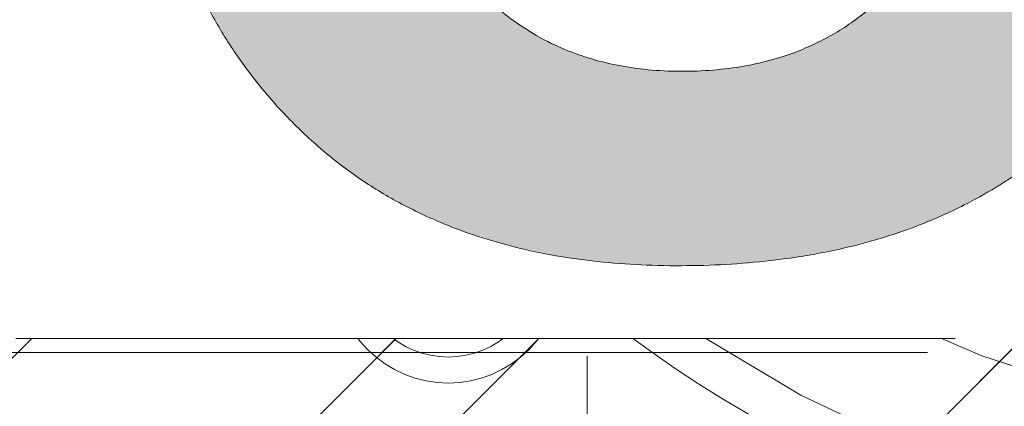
# Model space of a CAD drawing. Header units: inches. Extents: x -416 to -272, y -73 to 47.
# Tile 159 of 206: x -336.612 to -335.215, y -6.659 to -6.111. Entities that reach past the tile are written whole.
import ezdxf

# ---------------------------------------------------------------- set-up
doc = ezdxf.new("R2010")
doc.units = ezdxf.units.IN
doc.header["$LTSCALE"] = 32
doc.header["$MEASUREMENT"] = 0
doc.linetypes.add('Dash Style-1', pattern=[0.083328, 0.041656, -0.041672])
for name, color, linetype, lineweight in [('Black', 7, 'Continuous', 18), ('DashLine', 7, 'Continuous', 13), ('DashLineFill', 7, 'Dash Style-1', 13), ('Drawing', 7, 'Continuous', 18), ('Metal-DeskStructure', 7, 'Continuous', 13), ('None', 7, 'Continuous', 18), ('Plastic-BracketCover', 7, 'Continuous', 13), ('SolidLine', 7, 'Continuous', 15), ('Wood_1-H', 7, 'Continuous', 13)]:
    doc.layers.add(name, color=color, linetype=linetype, lineweight=lineweight)
pattern_1 = [(45, (0, 0), (-1.61301565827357, 1.935715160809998), []), (45, (-1.0608, 1.0608), (-0.4723460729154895, 0.4167612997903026), [])]

# ---------------------------------------------------------------- blocks, each defined once
blk = doc.blocks.new('Group-45')
at = {"layer": 'Plastic-BracketCover', "color": 7}
blk.add_open_spline([(1.38164285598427, 0.884128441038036), (1.463766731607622, 0.884128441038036), (1.549581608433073, 0.884128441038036), (1.553272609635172, 0.8804374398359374), (1.555118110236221, 0.8730554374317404), (1.55696180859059, 0.8619824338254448), (1.55696180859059, 0.8453729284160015), (1.555118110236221, 0.8342999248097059), (1.553272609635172, 0.8269179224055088), (1.549581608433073, 0.8232269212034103), (1.463766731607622, 0.8232269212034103), (1.38164285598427, 0.8232269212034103), (1.255227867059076, 0.7604808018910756), (1.128812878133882, 0.6977346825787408), (1.119585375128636, 0.6940436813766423), (1.112203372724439, 0.692198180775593), (1.106666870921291, 0.6958891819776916), (1.104821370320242, 0.7106531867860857), (1.104821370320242, 0.7327991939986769), (1.106666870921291, 0.7457176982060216), (1.10851237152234, 0.7530997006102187), (1.114048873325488, 0.7567907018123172), (1.117739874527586, 0.7586362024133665), (1.181408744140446, 0.789086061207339), (1.245077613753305, 0.8195359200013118), (1.263532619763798, 0.8287634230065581), (1.304133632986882, 0.8453729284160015), (1.324432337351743, 0.8546004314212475), (1.324432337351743, 0.8555231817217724), (1.324432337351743, 0.856445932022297), (1.28383402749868, 0.871209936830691), (1.246923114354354, 0.8896649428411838), (1.18233149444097, 0.9201148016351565), (1.117739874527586, 0.9505646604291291), (1.114048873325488, 0.9524101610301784), (1.10851237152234, 0.9561011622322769), (1.106666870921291, 0.963483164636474), (1.104821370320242, 0.9745561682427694), (1.104821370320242, 0.9967021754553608), (1.107589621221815, 1.016079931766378), (1.121430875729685, 1.013311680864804), (1.128812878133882, 1.009620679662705), (1.255227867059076, 0.9468745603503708), (1.38164285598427, 0.884128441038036)], degree=2, knots=[0, 0, 0, 0.05246714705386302, 0.05482524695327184, 0.05718334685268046, 0.05954144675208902, 0.06189954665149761, 0.06484717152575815, 0.06779479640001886, 0.07074242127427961, 0.07369004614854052, 0.1392739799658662, 0.1392739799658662, 0.251980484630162, 0.251980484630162, 0.259917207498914, 0.267853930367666, 0.2757906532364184, 0.2837273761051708, 0.2916640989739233, 0.2996008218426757, 0.307537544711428, 0.31547426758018, 0.31547426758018, 0.4512108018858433, 0.4512108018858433, 0.4908944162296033, 0.5305780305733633, 0.5305780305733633, 0.5322202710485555, 0.5322202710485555, 0.6091019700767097, 0.6091019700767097, 0.7421406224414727, 0.7421406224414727, 0.7498287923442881, 0.7575169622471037, 0.7652051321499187, 0.7728933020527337, 0.7836567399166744, 0.8051836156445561, 0.8159470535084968, 0.8159470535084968, 1, 1, 1], dxfattribs=at)
blk = doc.blocks.new('1BRPFY-Leg_Plate (2D)')
at = {"layer": 'DashLineFill', "linetype": 'Continuous', "lineweight": 13}
h = blk.add_hatch(dxfattribs=at)
h.set_pattern_fill('Steel', color=253, style=0, pattern_type=2)
h.set_pattern_definition(pattern_1)
edge = h.paths.add_edge_path()
edge.add_arc((-1.704724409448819, 1.704724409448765), 0.1259842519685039, 90, 180, ccw=False)
edge.add_line((-1.704724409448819, 1.830708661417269), (1.704724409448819, 1.830708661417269))
edge.add_arc((1.704724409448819, 1.704724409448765), 0.1259842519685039, 0, 90, ccw=False)
edge.add_line((1.830708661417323, 1.704724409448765), (1.830708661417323, -1.704724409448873))
edge.add_arc((1.704724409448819, -1.704724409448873), 0.125984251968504, -89.99999999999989, 1.1368683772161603e-13, ccw=False)
edge.add_line((1.704724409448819, -1.830708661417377), (-1.704724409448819, -1.830708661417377))
edge.add_arc((-1.704724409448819, -1.704724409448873), 0.125984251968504, 180, 269.99999999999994, ccw=False)
edge.add_line((-1.830708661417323, -1.704724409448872), (-1.830708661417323, 1.704724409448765))
at = {"layer": 'DashLineFill', "flags": 128}
blk.add_lwpolyline([(-1.830708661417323, 1.704724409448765, -0.414213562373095), (-1.704724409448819, 1.830708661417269), (1.704724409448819, 1.830708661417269, -0.414213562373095), (1.830708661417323, 1.704724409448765), (1.830708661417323, -1.704724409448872, -0.414213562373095), (1.704724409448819, -1.830708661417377), (-1.704724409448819, -1.830708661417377, -0.414213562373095), (-1.830708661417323, -1.704724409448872)], format="xyb", close=True, dxfattribs=at)
at = {"layer": 'SolidLine', "flags": 128}
blk.add_lwpolyline([(1.279527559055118, 1.44094488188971), (1.295349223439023, 1.440167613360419), (1.31101851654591, 1.437843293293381), (1.326384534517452, 1.433994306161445), (1.341299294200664, 1.428657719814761), (1.355619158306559, 1.421884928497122), (1.369206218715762, 1.413741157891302), (1.381929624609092, 1.404304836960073), (1.393666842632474, 1.393666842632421), (1.404304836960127, 1.381929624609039), (1.413741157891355, 1.369206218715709), (1.421884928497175, 1.355619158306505), (1.428657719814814, 1.341299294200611), (1.433994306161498, 1.326384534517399), (1.437843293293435, 1.311018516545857), (1.440167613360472, 1.29534922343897), (1.440944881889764, 1.279527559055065), (1.440167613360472, 1.263705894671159), (1.437843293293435, 1.248036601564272), (1.433994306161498, 1.23267058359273), (1.428657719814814, 1.217755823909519), (1.421884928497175, 1.203435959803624), (1.413741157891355, 1.18984889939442), (1.404304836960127, 1.17712549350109), (1.393666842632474, 1.165388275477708), (1.381929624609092, 1.154750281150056), (1.369206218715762, 1.145313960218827), (1.355619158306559, 1.137170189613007), (1.341299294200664, 1.130397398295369), (1.326384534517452, 1.125060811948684), (1.31101851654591, 1.121211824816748), (1.295349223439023, 1.11888750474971), (1.279527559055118, 1.118110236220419), (1.263705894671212, 1.11888750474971), (1.248036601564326, 1.121211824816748), (1.232670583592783, 1.125060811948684), (1.217755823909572, 1.130397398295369), (1.203435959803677, 1.137170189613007), (1.189848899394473, 1.145313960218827), (1.177125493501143, 1.154750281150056), (1.165388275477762, 1.165388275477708), (1.154750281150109, 1.17712549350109), (1.14531396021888, 1.18984889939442), (1.137170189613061, 1.203435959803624), (1.130397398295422, 1.217755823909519), (1.125060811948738, 1.23267058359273), (1.121211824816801, 1.248036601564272), (1.118887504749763, 1.263705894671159), (1.118110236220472, 1.279527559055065), (1.118887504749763, 1.29534922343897), (1.121211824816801, 1.311018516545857), (1.125060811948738, 1.326384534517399), (1.130397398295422, 1.341299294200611), (1.137170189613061, 1.355619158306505), (1.14531396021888, 1.369206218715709), (1.154750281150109, 1.381929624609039), (1.165388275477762, 1.393666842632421), (1.177125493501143, 1.404304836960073), (1.189848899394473, 1.413741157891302), (1.203435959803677, 1.421884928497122), (1.217755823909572, 1.428657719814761), (1.232670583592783, 1.433994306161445), (1.248036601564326, 1.437843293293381), (1.263705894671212, 1.440167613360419)], close=True, dxfattribs=at)
at = {"layer": 'Plastic-BracketCover', "color": 7}
blk.add_blockref('Group-45', (0, 0), dxfattribs=at)
blk = doc.blocks.new('1BRPX8-Util_Bkt_Lg-F (2D)')
at = {"layer": 'DashLineFill', "linetype": 'Continuous', "lineweight": 13}
h = blk.add_hatch(dxfattribs=at)
h.set_pattern_fill('Steel', color=253, style=0, pattern_type=2)
h.set_pattern_definition(pattern_1)
edge = h.paths.add_edge_path()
edge.add_line((-4.468503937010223, 7.539370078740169), (-2.421259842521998, 7.539370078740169))
edge.add_line((-2.421259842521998, 7.539370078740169), (-2.421259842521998, 7.917322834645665))
edge.add_arc((-2.303149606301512, 7.91732283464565), 0.1181102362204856, 90.0000000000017, 179.9999999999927, ccw=False)
edge.add_line((-2.303149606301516, 8.035433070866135), (2.303149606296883, 8.035433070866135))
edge.add_arc((2.30314960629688, 7.917322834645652), 0.1181102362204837, 6.423306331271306e-12, 89.99999999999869, ccw=False)
edge.add_line((2.421259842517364, 7.917322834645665), (2.421259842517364, 7.539370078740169))
edge.add_line((2.421259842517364, 7.539370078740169), (4.46850393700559, 7.539370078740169))
edge.add_line((4.46850393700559, 7.539370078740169), (4.46850393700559, 7.405511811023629))
edge.add_line((4.46850393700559, 7.405511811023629), (3.129921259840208, 7.405511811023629))
edge.add_line((3.129921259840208, 7.405511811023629), (3.129921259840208, -2.011811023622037))
edge.add_line((3.129921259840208, -2.011811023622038), (4.46850393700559, -2.011811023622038))
edge.add_line((4.46850393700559, -2.011811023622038), (4.46850393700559, -2.145669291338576))
edge.add_line((4.46850393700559, -2.145669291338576), (2.421259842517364, -2.145669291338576))
edge.add_line((2.421259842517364, -2.145669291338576), (2.421259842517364, -2.523622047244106))
edge.add_arc((2.303149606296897, -2.523622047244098), 0.1181102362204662, 269.9999999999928, 359.9999999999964, ccw=False)
edge.add_line((2.303149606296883, -2.641732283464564), (-2.303149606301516, -2.641732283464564))
edge.add_arc((-2.303149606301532, -2.523622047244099), 0.1181102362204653, 180.0000000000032, 270.0000000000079, ccw=False)
edge.add_line((-2.421259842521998, -2.523622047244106), (-2.421259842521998, -2.145669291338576))
edge.add_line((-2.421259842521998, -2.145669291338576), (-4.468503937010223, -2.145669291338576))
edge.add_line((-4.468503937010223, -2.145669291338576), (-4.468503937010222, -2.011811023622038))
edge.add_line((-4.468503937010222, -2.011811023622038), (-3.129921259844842, -2.011811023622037))
edge.add_line((-3.129921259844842, -2.011811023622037), (-3.129921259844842, 7.405511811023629))
edge.add_line((-3.129921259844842, 7.405511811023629), (-4.468503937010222, 7.405511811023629))
edge.add_line((-4.468503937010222, 7.405511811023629), (-4.468503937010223, 7.539370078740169))
at = {"layer": 'SolidLine', "flags": 128}
blk.add_lwpolyline([(1.279527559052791, 1.40409055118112), (1.29212276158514, 1.403471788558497), (1.304596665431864, 1.401621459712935), (1.31682914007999, 1.398557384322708), (1.328702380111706, 1.39430907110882), (1.340102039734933, 1.388917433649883), (1.350918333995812, 1.382434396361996), (1.361047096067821, 1.37492239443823), (1.370390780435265, 1.36645377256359), (1.378859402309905, 1.357110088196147), (1.386371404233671, 1.346981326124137), (1.392854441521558, 1.336165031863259), (1.398246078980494, 1.324765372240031), (1.402494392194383, 1.312892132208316), (1.405558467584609, 1.300659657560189), (1.407408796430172, 1.288185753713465), (1.408027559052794, 1.275590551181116), (1.407408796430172, 1.262995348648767), (1.405558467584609, 1.250521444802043), (1.402494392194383, 1.238288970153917), (1.398246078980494, 1.226415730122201), (1.392854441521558, 1.215016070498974), (1.386371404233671, 1.204199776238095), (1.378859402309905, 1.194071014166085), (1.370390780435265, 1.184727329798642), (1.361047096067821, 1.176258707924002), (1.350918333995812, 1.168746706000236), (1.340102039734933, 1.162263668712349), (1.328702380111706, 1.156872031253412), (1.31682914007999, 1.152623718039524), (1.304596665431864, 1.149559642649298), (1.29212276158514, 1.147709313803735), (1.279527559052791, 1.147090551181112), (1.266932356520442, 1.147709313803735), (1.254458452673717, 1.149559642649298), (1.242225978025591, 1.152623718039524), (1.230352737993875, 1.156872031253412), (1.218953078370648, 1.162263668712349), (1.20813678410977, 1.168746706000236), (1.19800802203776, 1.176258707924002), (1.188664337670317, 1.184727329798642), (1.180195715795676, 1.194071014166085), (1.172683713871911, 1.204199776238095), (1.166200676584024, 1.215016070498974), (1.160809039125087, 1.226415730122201), (1.156560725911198, 1.238288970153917), (1.153496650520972, 1.250521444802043), (1.15164632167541, 1.262995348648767), (1.151027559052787, 1.275590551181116), (1.15164632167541, 1.288185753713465), (1.153496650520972, 1.300659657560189), (1.156560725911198, 1.312892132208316), (1.160809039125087, 1.324765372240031), (1.166200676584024, 1.336165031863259), (1.172683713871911, 1.346981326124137), (1.180195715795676, 1.357110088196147), (1.188664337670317, 1.36645377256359), (1.19800802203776, 1.37492239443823), (1.20813678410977, 1.382434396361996), (1.218953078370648, 1.388917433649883), (1.230352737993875, 1.39430907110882), (1.242225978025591, 1.398557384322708), (1.254458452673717, 1.401621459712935), (1.266932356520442, 1.403471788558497)], close=True, dxfattribs=at)
blk.add_lwpolyline([(0.4571237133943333, 1.081177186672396), (0.4952337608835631, 1.104019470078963), (0.5353992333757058, 1.123016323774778), (0.5772333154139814, 1.137984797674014), (0.6203331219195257, 1.148780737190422), (0.6642835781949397, 1.155300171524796), (0.7086614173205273, 1.157480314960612), (0.7530392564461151, 1.155300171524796), (0.7969897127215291, 1.148780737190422), (0.8400895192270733, 1.137984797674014), (0.881923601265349, 1.123016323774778), (0.9220890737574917, 1.104019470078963), (0.9601991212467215, 1.081177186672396), (0.995886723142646, 1.054709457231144), (1.02880818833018, 1.024871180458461), (1.058646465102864, 0.9919497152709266), (1.085114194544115, 0.9562621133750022), (1.107956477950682, 0.9181520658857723)], dxfattribs=at)
blk = doc.blocks.new('Slate-LegBrace (2D)')
at = {"layer": 'DashLineFill', "linetype": 'Continuous', "lineweight": 13}
h = blk.add_hatch(dxfattribs=at)
h.set_pattern_fill('Steel', color=253, style=0, pattern_type=2)
h.set_pattern_definition(pattern_1)
edge = h.paths.add_edge_path()
edge.add_line((-2.199587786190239, 0.1351515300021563), (-1.374775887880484, 0.1351515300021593))
edge.add_arc((3.774758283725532e-15, 0.01355418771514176), 1.380142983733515, 5.054592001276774, 174.9454079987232, ccw=False)
edge.add_line((1.374775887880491, 0.1351515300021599), (2.199718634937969, 0.1351515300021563))
edge.add_arc((6.542437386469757e-05, 0.01705725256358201), 2.202821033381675, 3.073127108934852, 176.9268728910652)
h = blk.add_hatch(dxfattribs=at)
h.set_pattern_fill('Steel', color=253, style=0, pattern_type=2)
h.set_pattern_definition(pattern_1)
edge = h.paths.add_edge_path()
edge.add_line((-2.191696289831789, 0.2375138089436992), (-1.463739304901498, 0.2375137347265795))
edge.add_arc((6.542437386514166e-05, 0.01704129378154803), 1.480314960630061, 8.565281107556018, 171.4347188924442, ccw=False)
edge.add_line((1.463870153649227, 0.2375137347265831), (2.191827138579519, 0.2375138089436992))
edge.add_line((2.191827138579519, 0.2375138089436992), (2.19971863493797, 0.1351515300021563))
edge.add_line((2.19971863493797, 0.1351515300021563), (1.374775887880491, 0.1351515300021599))
edge.add_arc((3.33066907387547e-15, 0.01355418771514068), 1.380142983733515, 5.054592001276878, 174.9454079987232)
edge.add_line((-1.374775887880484, 0.1351515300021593), (-2.19958778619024, 0.1351515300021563))
edge.add_line((-2.19958778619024, 0.1351515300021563), (-2.191696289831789, 0.2375138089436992))
h = blk.add_hatch(dxfattribs=at)
h.set_pattern_fill('Steel', color=253, style=0, pattern_type=2)
h.set_pattern_definition(pattern_1)
h.paths.add_polyline_path([(1.738774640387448, 0.9363963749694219), (1.7304820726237, 0.9368037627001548), (1.722269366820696, 0.9380220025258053), (1.714215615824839, 0.940039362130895), (1.706398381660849, 0.9428364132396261), (1.698892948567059, 0.9463862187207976), (1.691771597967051, 0.9506545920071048), (1.685102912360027, 0.9556004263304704), (1.678951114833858, 0.9611760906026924), (1.673375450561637, 0.9673278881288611), (1.668429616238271, 0.9739965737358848), (1.664161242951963, 0.9811179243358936), (1.660611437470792, 0.9886233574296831), (1.657814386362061, 0.9964405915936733), (1.655797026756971, 1.00449434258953), (1.654578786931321, 1.012707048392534), (1.654171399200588, 1.020999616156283), (1.654578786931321, 1.029292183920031), (1.655797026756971, 1.037504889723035), (1.657814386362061, 1.045558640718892), (1.660611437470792, 1.053375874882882), (1.664161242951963, 1.060881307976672), (1.668429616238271, 1.06800265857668), (1.673375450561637, 1.074671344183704), (1.678951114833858, 1.080823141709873), (1.685102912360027, 1.086398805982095), (1.691771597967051, 1.09134464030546), (1.698892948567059, 1.095613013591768), (1.706398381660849, 1.099162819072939), (1.714215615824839, 1.10195987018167), (1.722269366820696, 1.10397722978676), (1.7304820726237, 1.10519546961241), (1.738774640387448, 1.105602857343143), (1.747067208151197, 1.10519546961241), (1.755279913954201, 1.10397722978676), (1.763333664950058, 1.10195987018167), (1.771150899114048, 1.099162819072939), (1.778656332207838, 1.095613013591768), (1.785777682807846, 1.09134464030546), (1.79244636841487, 1.086398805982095), (1.798598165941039, 1.080823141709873), (1.804173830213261, 1.074671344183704), (1.809119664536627, 1.06800265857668), (1.813388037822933, 1.060881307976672), (1.816937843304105, 1.053375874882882), (1.819734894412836, 1.045558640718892), (1.821752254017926, 1.037504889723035), (1.822970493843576, 1.029292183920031), (1.823377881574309, 1.020999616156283), (1.822970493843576, 1.012707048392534), (1.821752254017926, 1.00449434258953), (1.819734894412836, 0.9964405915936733), (1.816937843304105, 0.9886233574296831), (1.813388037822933, 0.9811179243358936), (1.809119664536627, 0.9739965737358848), (1.804173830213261, 0.9673278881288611), (1.798598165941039, 0.9611760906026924), (1.79244636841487, 0.9556004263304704), (1.785777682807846, 0.9506545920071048), (1.778656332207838, 0.9463862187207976), (1.771150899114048, 0.9428364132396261), (1.763333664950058, 0.940039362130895), (1.755279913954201, 0.9380220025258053), (1.747067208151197, 0.9368037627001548)])
at = {"layer": 'DashLineFill', "flags": 128}
for points in [[(-2.199587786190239, 0.1351515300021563), (-1.374775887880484, 0.1351515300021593, -0.9154551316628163), (1.374775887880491, 0.1351515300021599), (2.199718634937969, 0.1351515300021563, 0.9477524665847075)], [(-2.191696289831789, 0.2375138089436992), (-1.463739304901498, 0.2375137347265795, -0.8606629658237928), (1.463870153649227, 0.2375137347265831), (2.191827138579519, 0.2375138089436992), (2.19971863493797, 0.1351515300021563), (1.374775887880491, 0.1351515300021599, 0.9154551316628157), (-1.374775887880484, 0.1351515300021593), (-2.19958778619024, 0.1351515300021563)]]:
    blk.add_lwpolyline(points, format="xyb", close=True, dxfattribs=at)
blk.add_lwpolyline([(1.738774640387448, 0.9363963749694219), (1.7304820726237, 0.9368037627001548), (1.722269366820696, 0.9380220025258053), (1.714215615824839, 0.940039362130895), (1.706398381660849, 0.9428364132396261), (1.698892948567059, 0.9463862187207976), (1.691771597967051, 0.9506545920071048), (1.685102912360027, 0.9556004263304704), (1.678951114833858, 0.9611760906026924), (1.673375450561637, 0.9673278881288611), (1.668429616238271, 0.9739965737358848), (1.664161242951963, 0.9811179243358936), (1.660611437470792, 0.9886233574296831), (1.657814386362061, 0.9964405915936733), (1.655797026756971, 1.00449434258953), (1.654578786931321, 1.012707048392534), (1.654171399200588, 1.020999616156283), (1.654578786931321, 1.029292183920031), (1.655797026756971, 1.037504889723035), (1.657814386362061, 1.045558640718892), (1.660611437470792, 1.053375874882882), (1.664161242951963, 1.060881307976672), (1.668429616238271, 1.06800265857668), (1.673375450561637, 1.074671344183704), (1.678951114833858, 1.080823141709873), (1.685102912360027, 1.086398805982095), (1.691771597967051, 1.09134464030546), (1.698892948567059, 1.095613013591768), (1.706398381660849, 1.099162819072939), (1.714215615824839, 1.10195987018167), (1.722269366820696, 1.10397722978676), (1.7304820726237, 1.10519546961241), (1.738774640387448, 1.105602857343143), (1.747067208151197, 1.10519546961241), (1.755279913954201, 1.10397722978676), (1.763333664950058, 1.10195987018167), (1.771150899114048, 1.099162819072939), (1.778656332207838, 1.095613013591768), (1.785777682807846, 1.09134464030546), (1.79244636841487, 1.086398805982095), (1.798598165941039, 1.080823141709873), (1.804173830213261, 1.074671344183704), (1.809119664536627, 1.06800265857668), (1.813388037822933, 1.060881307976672), (1.816937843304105, 1.053375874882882), (1.819734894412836, 1.045558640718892), (1.821752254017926, 1.037504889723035), (1.822970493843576, 1.029292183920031), (1.823377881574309, 1.020999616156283), (1.822970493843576, 1.012707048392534), (1.821752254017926, 1.00449434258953), (1.819734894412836, 0.9964405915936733), (1.816937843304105, 0.9886233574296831), (1.813388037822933, 0.9811179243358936), (1.809119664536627, 0.9739965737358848), (1.804173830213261, 0.9673278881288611), (1.798598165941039, 0.9611760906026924), (1.79244636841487, 0.9556004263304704), (1.785777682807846, 0.9506545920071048), (1.778656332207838, 0.9463862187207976), (1.771150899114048, 0.9428364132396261), (1.763333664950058, 0.940039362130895), (1.755279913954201, 0.9380220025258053), (1.747067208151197, 0.9368037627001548)], close=True, dxfattribs=at)
blk = doc.blocks.new('TLLegSleeve (2D)')
at = {"layer": 'DashLineFill', "linetype": 'Continuous', "lineweight": 13}
h = blk.add_hatch(dxfattribs=at)
h.set_pattern_fill('Steel', color=253, style=0, pattern_type=2)
h.set_pattern_definition(pattern_1)
edge = h.paths.add_edge_path()
edge.add_line((1.08267716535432, 1.402343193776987), (1.08267716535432, 2.913385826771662))
edge.add_arc((-1.707523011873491e-13, 2.913385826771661), 1.08267716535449, 4.479377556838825e-14, 180)
edge.add_line((-1.082677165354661, 2.913385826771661), (-1.08267716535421, 1.402343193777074))
edge.add_arc((-1.332267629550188e-15, 2.886579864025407e-15), 1.771653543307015, 127.6698869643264, 412.330113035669)
edge.add_line((1.08267716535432, 1.402343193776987), (1.08267716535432, 1.402343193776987))
edge = h.paths.add_edge_path()
edge.add_arc((1.665334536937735e-15, 2.91338582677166), 0.7480314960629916, 0, 180, ccw=False)
edge.add_arc((1.665334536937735e-15, 2.91338582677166), 0.7480314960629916, 180, 360, ccw=False)
edge = h.paths.add_edge_path()
edge.add_arc((-1.723066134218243e-13, 9.149983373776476e-17), 1.437007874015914, 0, 180, ccw=False)
edge.add_arc((-1.723066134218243e-13, 5.70119602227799e-16), 1.437007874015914, 180, 360, ccw=False)
at = {"layer": 'DashLine', "color": 8, "flags": 128}
blk.add_lwpolyline([(0.6327836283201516, 1.527674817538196), (0.7794749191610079, 1.458295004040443), (0.9186594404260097, 1.374871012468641), (1.048996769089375, 1.278206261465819), (1.169231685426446, 1.169231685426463), (1.278206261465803, 1.048996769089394), (1.374871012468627, 0.9186594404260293), (1.458295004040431, 0.7794749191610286), (1.527674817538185, 0.6327836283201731), (1.582342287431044, 0.4799982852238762), (1.621770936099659, 0.3225902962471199), (1.64558104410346, 0.1620755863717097), (1.653543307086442, 1.118599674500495e-14), (1.645581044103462, -0.1620755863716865), (1.621770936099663, -0.3225902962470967), (1.582342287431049, -0.4799982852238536), (1.527674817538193, -0.6327836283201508), (1.45829500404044, -0.7794749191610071), (1.374871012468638, -0.9186594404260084), (1.278206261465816, -1.048996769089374), (1.169231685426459, -1.169231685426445), (1.048996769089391, -1.278206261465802), (0.918659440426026, -1.374871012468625), (0.7794749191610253, -1.458295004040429)], dxfattribs=at)
at = {"layer": 'DashLineFill', "flags": 128}
for points in [[(1.08267716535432, 1.402343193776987), (1.08267716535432, 2.913385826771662, 0.9999999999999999), (-1.082677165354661, 2.913385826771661), (-1.08267716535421, 1.402343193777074, 2.931618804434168), (1.08267716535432, 1.402343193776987)], [(-1.437007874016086, 3.308097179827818e-16, -0.9999999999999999), (1.437007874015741, 3.308097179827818e-16, -0.9999999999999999)]]:
    blk.add_lwpolyline(points, format="xyb", close=True, dxfattribs=at)
blk = doc.blocks.new('Group-105')
at = {"layer": 'SolidLine', "flags": 128}
blk.add_lwpolyline([(61.27952755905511, -8.30708661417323, -0.414213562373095), (62.99212598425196, -6.594488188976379, -0.414213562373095), (64.70472440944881, -8.30708661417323, -0.414213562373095), (62.99212598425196, -10.01968503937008, -0.414213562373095)], format="xyb", close=True, dxfattribs=at)
at = {"layer": 'Wood_1-H', "color": 7}
for name in ['1BRPX8-Util_Bkt_Lg-F (2D)', 'TLLegSleeve (2D)', 'Slate-LegBrace (2D)', '1BRPFY-Leg_Plate (2D)']:
    blk.add_blockref(name, (62.99212598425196, -8.30708661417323), dxfattribs=at)
blk = doc.blocks.new('TL14_lower_leg (2D)')
at = {"layer": 'DashLine', "flags": 128}
blk.add_lwpolyline([(0.3999985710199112, 1.318618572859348), (0.5273196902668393, 1.27306234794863), (0.649562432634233, 1.215245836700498), (0.7655495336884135, 1.14572584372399), (0.8741639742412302, 1.065171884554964), (0.9743597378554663, 0.9743597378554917), (1.065171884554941, 0.8741639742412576), (1.14572584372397, 0.7655495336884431), (1.215245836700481, 0.6495624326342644), (1.273062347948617, 0.5273196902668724), (1.318618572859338, 0.3999985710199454), (1.351475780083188, 0.2688252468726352), (1.371317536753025, 0.1350629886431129), (1.377952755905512, 1.783045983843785e-14)], dxfattribs=at)
blk = doc.blocks.new('Group-50')
at = {"layer": 'DashLineFill', "linetype": 'Continuous', "lineweight": 13}
h = blk.add_hatch(dxfattribs=at)
h.set_pattern_fill('Steel', color=253, style=0, pattern_type=2)
h.set_pattern_definition(pattern_1)
h.paths.add_polyline_path([(-2.066929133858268, 1.397637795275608), (2.066929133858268, 1.397637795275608), (2.066929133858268, 0.1377952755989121), (2.106299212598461, 0.1377952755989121), (2.106299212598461, -0.1377952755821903), (2.066929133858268, -0.1377952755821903), (2.066929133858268, -5.275590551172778), (2.106299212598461, -5.275590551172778), (2.106299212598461, -5.55118110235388), (2.066929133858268, -5.55118110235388), (2.066929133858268, -5.82677165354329), (-2.066929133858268, -5.82677165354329), (-2.066929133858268, -5.55118110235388), (-2.106299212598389, -5.55118110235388), (-2.106299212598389, -5.275590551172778), (-2.066929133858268, -5.275590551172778), (-2.066929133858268, -0.1377952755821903), (-2.106299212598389, -0.1377952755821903), (-2.106299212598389, 0.1377952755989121), (-2.066929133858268, 0.1377952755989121)])
at = {"layer": 'DashLineFill', "flags": 128}
blk.add_lwpolyline([(-2.066929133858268, 1.397637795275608), (2.066929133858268, 1.397637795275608), (2.066929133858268, 0.1377952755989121), (2.106299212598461, 0.1377952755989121), (2.106299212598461, -0.1377952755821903), (2.066929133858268, -0.1377952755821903), (2.066929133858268, -5.275590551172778), (2.106299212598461, -5.275590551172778), (2.106299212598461, -5.55118110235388), (2.066929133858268, -5.55118110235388), (2.066929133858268, -5.82677165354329), (-2.066929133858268, -5.82677165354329), (-2.066929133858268, -5.55118110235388), (-2.106299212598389, -5.55118110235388), (-2.106299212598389, -5.275590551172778), (-2.066929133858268, -5.275590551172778), (-2.066929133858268, -0.1377952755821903), (-2.106299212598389, -0.1377952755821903), (-2.106299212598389, 0.1377952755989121), (-2.066929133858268, 0.1377952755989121)], close=True, dxfattribs=at)
blk = doc.blocks.new('TL14_upper_leg (2D)')
at = {"layer": 'DashLine', "flags": 128}
blk.add_lwpolyline([(0.4670545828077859, 1.127569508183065), (0.5753267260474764, 1.076360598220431), (0.6780581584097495, 1.01478574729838), (0.7742595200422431, 0.9434379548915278), (0.8630043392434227, 0.8630043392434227), (0.9434379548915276, 0.7742595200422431), (1.01478574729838, 0.6780581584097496), (1.076360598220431, 0.5753267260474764), (1.127569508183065, 0.467054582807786), (1.167919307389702, 0.3542844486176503), (1.197021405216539, 0.2381023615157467), (1.214595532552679, 0.1196272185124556), (1.22047244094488, 7.47323834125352e-17)], dxfattribs=at)
at = {"layer": 'DashLine', "color": 7}
blk.add_blockref('Group-50', (0, 0), dxfattribs=at)
blk = doc.blocks.new('1BRPT9-Bracket (2D)')
at = {"layer": 'DashLineFill', "linetype": 'Continuous', "lineweight": 13}
h = blk.add_hatch(dxfattribs=at)
h.set_pattern_fill('Steel', color=253, style=0, pattern_type=2)
h.set_pattern_definition(pattern_1)
edge = h.paths.add_edge_path()
edge.add_line((-2.32206875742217, -8.74015748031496), (-2.32206875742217, 8.740157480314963))
edge.add_line((-2.32206875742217, 8.740157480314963), (1.677931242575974, 8.740157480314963))
edge.add_arc((1.677931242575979, 8.488188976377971), 0.2519685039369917, -3.979039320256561e-12, 90.0000000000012, ccw=False)
edge.add_line((1.929899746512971, 8.488188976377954), (1.929899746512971, 7.480314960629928))
edge.add_line((1.929899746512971, 7.480314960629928), (2.323600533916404, 7.461135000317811))
edge.add_line((2.323600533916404, 7.461135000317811), (2.323600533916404, -7.480314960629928))
edge.add_line((2.323600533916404, -7.480314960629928), (1.929899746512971, -7.480314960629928))
edge.add_line((1.929899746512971, -7.480314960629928), (1.929899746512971, -8.488188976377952))
edge.add_arc((1.677931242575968, -8.488188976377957), 0.2519685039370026, -90.00000000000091, 1.0800249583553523e-12, ccw=False)
edge.add_line((1.677931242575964, -8.74015748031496), (-2.32206875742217, -8.74015748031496))
blk = doc.blocks.new('Group-73')
at = {"layer": 'Metal-DeskStructure', "linetype": 'Continuous', "lineweight": 0, "true_color": 0xff0000}
blk.add_hatch(color=1, dxfattribs=at).paths.add_polyline_path([(1.696691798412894, -0.9301181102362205), (1.696691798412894, -1.274606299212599), (0.1120461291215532, -1.274606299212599), (0.1117940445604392, -1.244883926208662), (0.1126520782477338, -1.21546436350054), (0.1146202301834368, -1.186347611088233), (0.1176985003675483, -1.15753366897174), (0.1218868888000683, -1.129022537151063), (0.1271853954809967, -1.1008142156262), (0.1335940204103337, -1.072908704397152), (0.1411127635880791, -1.045306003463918), (0.1549813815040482, -1.000302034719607), (0.1707507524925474, -0.9557186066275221), (0.1884208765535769, -0.9115557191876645), (0.2079917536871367, -0.8678133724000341), (0.2294633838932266, -0.8244915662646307), (0.2528357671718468, -0.7815903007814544), (0.2781089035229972, -0.7391095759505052), (0.3052827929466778, -0.6970493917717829), (0.3357030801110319, -0.6545855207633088), (0.3707154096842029, -0.6108937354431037), (0.4103197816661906, -0.5659740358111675), (0.4545161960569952, -0.5198264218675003), (0.5033046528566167, -0.4724508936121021), (0.556685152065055, -0.4238474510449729), (0.6146576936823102, -0.3740160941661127), (0.6772222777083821, -0.3229568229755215), (0.7737142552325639, -0.2345473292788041), (0.8618799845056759, -0.1517895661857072), (0.941719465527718, -0.07468353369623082), (1.013232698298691, -0.003229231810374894), (1.076419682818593, 0.06257333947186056), (1.131280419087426, 0.1227241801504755), (1.177814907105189, 0.17722329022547), (1.216023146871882, 0.226070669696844), (1.247940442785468, 0.2720417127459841), (1.275602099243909, 0.3179118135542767), (1.299008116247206, 0.3636809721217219), (1.318158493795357, 0.4093491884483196), (1.333053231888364, 0.4549164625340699), (1.343692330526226, 0.5003827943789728), (1.350075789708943, 0.5457481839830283), (1.352203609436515, 0.5910126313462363), (1.350445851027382, 0.633224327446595), (1.345172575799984, 0.6737371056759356), (1.33638378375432, 0.7125509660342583), (1.32407947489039, 0.7496659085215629), (1.308259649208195, 0.7850819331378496), (1.288924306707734, 0.8187990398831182), (1.266073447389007, 0.8508172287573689), (1.239707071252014, 0.8811364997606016), (1.21053162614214, 0.9087644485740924), (1.179253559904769, 0.9327086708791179), (1.1458728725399, 0.9529691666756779), (1.110389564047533, 0.9695459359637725), (1.072803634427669, 0.9824389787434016), (1.033115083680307, 0.9916482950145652), (0.9913239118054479, 0.9971738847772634), (0.9474301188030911, 0.9990157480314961), (0.9007274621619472, 0.9970140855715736), (0.8564301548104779, 0.9910090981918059), (0.814538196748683, 0.9810007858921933), (0.7750515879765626, 0.9669891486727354), (0.7379703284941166, 0.9489741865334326), (0.7032944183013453, 0.9269558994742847), (0.6710238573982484, 0.9009342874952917), (0.6411586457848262, 0.8709093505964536), (0.6142706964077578, 0.8373520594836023), (0.5909319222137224, 0.8007333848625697), (0.5711423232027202, 0.7610533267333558), (0.5549018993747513, 0.7183118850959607), (0.5422106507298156, 0.6725090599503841), (0.5330685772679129, 0.6236448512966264), (0.5274756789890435, 0.5717192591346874), (0.5254319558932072, 0.516732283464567), (0.1809437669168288, 0.5856299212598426), (0.1914063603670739, 0.6671096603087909), (0.2071842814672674, 0.7436104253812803), (0.2282775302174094, 0.8151322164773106), (0.2546861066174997, 0.8816750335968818), (0.2864100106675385, 0.943238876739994), (0.3234492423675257, 0.9998237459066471), (0.3658038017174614, 1.051429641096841), (0.4134736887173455, 1.098056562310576), (0.4659542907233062, 1.139435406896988), (0.5227409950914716, 1.175297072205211), (0.5838338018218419, 1.205641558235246), (0.6492327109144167, 1.230468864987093), (0.7189377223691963, 1.249778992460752), (0.7929488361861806, 1.263571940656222), (0.8712660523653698, 1.271847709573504), (0.9538893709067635, 1.274606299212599), (1.037496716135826, 1.271486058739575), (1.116612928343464, 1.262125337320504), (1.191238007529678, 1.246524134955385), (1.261371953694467, 1.22468245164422), (1.327014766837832, 1.196600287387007), (1.388166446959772, 1.162277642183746), (1.444826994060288, 1.121714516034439), (1.496996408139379, 1.074910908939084), (1.543800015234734, 1.023481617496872), (1.584363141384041, 0.9690414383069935), (1.618685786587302, 0.9115903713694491), (1.646767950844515, 0.8511284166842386), (1.66860963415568, 0.7876555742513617), (1.684210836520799, 0.7211718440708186), (1.69357155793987, 0.6516772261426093), (1.696691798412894, 0.5791717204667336), (1.695766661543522, 0.5418296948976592), (1.692991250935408, 0.5046222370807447), (1.688365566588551, 0.46754934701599), (1.681889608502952, 0.4306110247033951), (1.67356337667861, 0.3938072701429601), (1.663386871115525, 0.3571380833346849), (1.651360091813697, 0.3206034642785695), (1.637483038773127, 0.284203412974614), (1.621452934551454, 0.2476351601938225), (1.602967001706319, 0.2105959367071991), (1.582025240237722, 0.1730857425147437), (1.558627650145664, 0.1351045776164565), (1.532774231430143, 0.09665244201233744), (1.50446498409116, 0.05772933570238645), (1.473699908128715, 0.01833525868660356), (1.440479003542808, -0.02152978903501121), (1.403490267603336, -0.06341332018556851), (1.361421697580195, -0.108862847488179), (1.314273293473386, -0.1578783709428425), (1.262045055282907, -0.2104598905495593), (1.20473698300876, -0.2666074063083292), (1.142349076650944, -0.3263209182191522), (1.07488133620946, -0.3896004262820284), (1.002333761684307, -0.4564459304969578), (0.939382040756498, -0.5112058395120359), (0.8829399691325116, -0.5613736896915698), (0.8330075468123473, -0.6069494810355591), (0.789584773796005, -0.6479332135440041), (0.7526716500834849, -0.6843248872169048), (0.7222681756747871, -0.716124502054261), (0.6983743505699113, -0.7433320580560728), (0.6809901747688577, -0.7659475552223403), (0.6671720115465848, -0.7862922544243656), (0.6539762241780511, -0.8066874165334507), (0.6414028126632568, -0.8271330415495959), (0.6294517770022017, -0.8476291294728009), (0.6181231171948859, -0.8681756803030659), (0.6074168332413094, -0.8887726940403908), (0.5973329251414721, -0.9094201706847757), (0.5878713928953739, -0.9301181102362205)])
at = {"layer": 'Metal-DeskStructure', "color": 7}
blk.add_open_spline([(1.696691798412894, -0.9301181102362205), (1.696691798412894, -1.102362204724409), (1.696691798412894, -1.274606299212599), (0.9043689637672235, -1.274606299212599), (0.1120461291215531, -1.274606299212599), (0.1088175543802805, -1.155111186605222), (0.1411127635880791, -1.045306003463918), (0.192785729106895, -0.8644490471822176), (0.4177798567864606, -0.5296497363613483), (0.6772222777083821, -0.3229568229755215), (1.079842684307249, 0.04198461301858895), (1.352203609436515, 0.410156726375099), (1.352203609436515, 0.763257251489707), (1.127210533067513, 0.999015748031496), (0.7558087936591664, 0.999015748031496), (0.5265084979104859, 0.742802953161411), (0.5254319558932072, 0.516732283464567), (0.353187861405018, 0.5511811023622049), (0.1809437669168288, 0.5856299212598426), (0.2121634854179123, 0.9215068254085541), (0.614783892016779, 1.274606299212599), (1.297301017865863, 1.274606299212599), (1.696691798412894, 0.8752155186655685), (1.696691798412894, 0.4295344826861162), (1.57827427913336, 0.1388723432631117), (1.302683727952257, -0.1819319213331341), (1.002333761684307, -0.4564459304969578), (0.737507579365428, -0.6846696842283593), (0.6244727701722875, -0.8472254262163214), (0.5878713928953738, -0.9301181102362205), (1.142281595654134, -0.9301181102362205), (1.696691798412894, -0.9301181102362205)], degree=2, knots=[0, 0, 0, 0.02128628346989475, 0.02128628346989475, 0.1192031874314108, 0.1192031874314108, 0.1339760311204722, 0.1339760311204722, 0.1582533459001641, 0.1825306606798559, 0.1825306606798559, 0.2223012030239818, 0.2620717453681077, 0.2999486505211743, 0.3378255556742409, 0.3781971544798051, 0.4185687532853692, 0.4185687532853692, 0.4499368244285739, 0.4499368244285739, 0.5101754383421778, 0.5704140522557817, 0.6314176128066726, 0.6924211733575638, 0.7232558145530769, 0.75409045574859, 0.7849250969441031, 0.7849250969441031, 0.8114174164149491, 0.8379097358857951, 0.8379097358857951, 1, 1, 1], dxfattribs=at)
blk = doc.blocks.new('SlateLegLocator-L2')
at = {"color": 255, "linetype": 'Dash Style-1', "lineweight": 5}
blk.add_wipeout([(-2.106299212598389, 1.3779527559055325), (2.10629921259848, 1.3779527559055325), (2.10629921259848, -5.807086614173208), (-2.106299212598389, -5.807086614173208)], dxfattribs=at).dxf.layer = 'Black'
at = {"layer": 'Black', "linetype": 'Dash Style-1', "lineweight": 5, "flags": 128}
blk.add_lwpolyline([(-2.106299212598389, 1.377952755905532), (2.106299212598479, 1.377952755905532), (2.106299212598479, -5.807086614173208), (-2.106299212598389, -5.807086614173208)], close=True, dxfattribs=at)
at = {"layer": 'Metal-DeskStructure', "color": 7}
blk.add_blockref('Group-73', (0, 0), dxfattribs=at)
blk = doc.blocks.new('Group-106')
at = {"layer": 'None', "color": 7, "rotation": 180}
blk.add_blockref('1BRPT9-Bracket (2D)', (62.99212598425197, -12.00787401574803), dxfattribs=at)
at = {"layer": 'None', "color": 7}
for name in ['1BRPFY-Leg_Plate (2D)', 'TL14_upper_leg (2D)', 'TL14_lower_leg (2D)']:
    blk.add_blockref(name, (62.99212598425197, -8.30708661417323), dxfattribs=at)
blk.add_blockref('SlateLegLocator-L2', (62.99212598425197, -8.30708661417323), dxfattribs=at)
blk = doc.blocks.new('Group-107')
at = {"layer": 'None'}
blk.add_blockref('Group-105', (0, 0), dxfattribs=at)
blk.add_blockref('Group-106', (0, 0), dxfattribs=at)
blk = doc.blocks.new('SL Credenza Desk (2D)-3')
at = {"layer": 'None'}
blk.add_blockref('Group-107', (0, 0), dxfattribs=at)
at = {"layer": 'Drawing', "color": 0, "flags": 1}
for tag in ['Tag', 'Catalog', 'Option1', 'Option2', 'Option3', 'Option4', 'Option5', 'Option6', 'Option7', 'Option8', 'Option9', 'Option10', 'Option11', 'Option12', 'Custom', 'FinishGroup', 'Discount', 'Item2', 'Item3', 'Item6', 'Item9', 'Item10', 'Item12', 'Item13', 'Item16', 'Item19', 'Item20', 'Item21', 'Item22', 'Item23', 'Item24', 'Item25', 'Item8', 'Item18', 'Item1', 'Item4', 'Item5', 'Item7', 'Item11', 'Item14', 'Item15', 'Item17']:
    blk.add_attdef(tag, (15.71916659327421, 1.485347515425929), '', height=0.007086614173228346, dxfattribs=at)
blk = doc.blocks.new('Group-108')
at = {"layer": 'Drawing', "rotation": 180}
blk.add_blockref('SL Credenza Desk (2D)-3', (87.72704060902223, 1.485347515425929), dxfattribs=at)
at = {"layer": 'Drawing', "color": 0, "flags": 1}
for tag in ['Tag', 'Catalog', 'Option1', 'Option2', 'Option3', 'Option4', 'Option5', 'Option6', 'Option7', 'Option8', 'Option9', 'Option10', 'Option11', 'Option12', 'Custom', 'FinishGroup', 'Discount', 'Item2', 'Item3', 'Item6', 'Item9', 'Item10', 'Item12', 'Item13', 'Item16', 'Item19', 'Item20', 'Item21', 'Item22', 'Item23', 'Item24', 'Item25', 'Item8', 'Item18', 'Item1', 'Item4', 'Item5', 'Item7', 'Item11', 'Item14', 'Item15', 'Item17']:
    blk.add_attdef(tag, (15.71916659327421, 1.485347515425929), '', height=0.007086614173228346, dxfattribs=at)

msp = doc.modelspace()

# ---------------------------------------------------------------- block references
at = {"layer": 'Drawing', "color": 7}
msp.add_blockref('Group-108', (-359.4593240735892, -14.97747349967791), dxfattribs=at)

doc.saveas('drawing.dxf')
